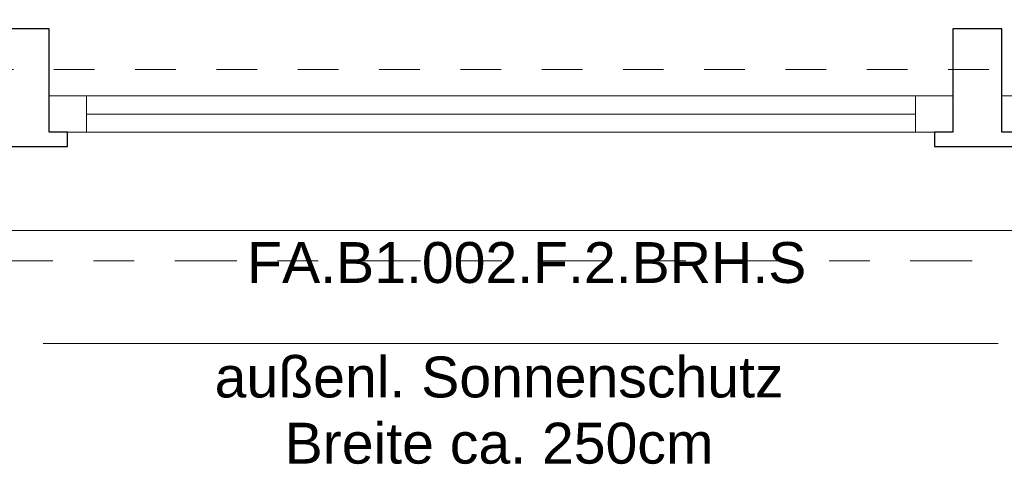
# Model space of a CAD drawing. Header units: metres. Extents: x -180 to 4, y -49 to 6.
# Tile 128 of 256: x -150.01 to -147.58, y -40.62 to -39.52. Entities that reach past the tile are written whole.
import ezdxf

# ---------------------------------------------------------------- set-up
doc = ezdxf.new("R2010")
doc.units = ezdxf.units.M
doc.header["$LTSCALE"] = 0.05
doc.header["$PDMODE"] = 1
doc.header["$PDSIZE"] = -2
doc.linetypes.add('ISO-10 Strichpunktlinie', pattern=[4.699, 3.048, -0.762, 0.127, -0.762])
doc.linetypes.add('Linienart-20', pattern=[2.116531, 1.058062, -1.058469])
doc.layers.get('0').update_dxf_attribs({"lineweight": 25})
for name, color, linetype, lineweight, true_color in [('30 -33 Aussenwände- 7 Fassade_ Elemente', 7, 'Continuous', 9, 0x00aacc), ('30 -35 Decken- 1 Konstruktion-Träger- Stahlbeton', 7, 'Continuous', 13, 0x33aa00), ('70 -72 Beschriftung- 1 Beschriftung allgemein', 7, 'Continuous', 9, 0xff6633), ('70 -72 Beschriftung- 7 Detailverweise Linie', 7, 'Continuous', 9, 0x00dd00), ('70 -76 Bemaßung- 2 Allgemein', 7, 'Continuous', 5, 0x6666cc), ('CW-Unsichtbar', 7, 'Continuous', 9, 0x599559)]:
    doc.layers.add(name, color=color, linetype=linetype, lineweight=lineweight, true_color=true_color)
doc.layers.add('30 -33 Aussenwände- 8 Sonnenschutz', color=7, linetype='Continuous', lineweight=9)
doc.layers.add('Keine', color=7, linetype='Continuous', lineweight=9)
doc.styles.add('Arial', font='arial.ttf')
doc.dimstyles.new('k+k_klein', dxfattribs={"dimtxt": 0.100689, "dimasz": 0.05302, "dimexe": 0.05, "dimexo": 0.15, "dimgap": 0.005, "dimtad": 1, "dimdec": 3, "dimtxsty": 'Arial', "dimblk": 'VW_SLASH-2', "dimblk1": 'VW_SLASH-2', "dimblk2": 'VW_SLASH-2', "dimcen": 0, "dimdle": 0.025, "dimadec": 3, "dimazin": 0, "dimtfac": 0.75, "dimtdec": 3, "dimtix": 1, "dimtmove": 0, "dimatfit": 0, "dimldrblk": 'VW_FILLEDARROW', "dimfxl": 0.1, "dimfxlon": 1, "dimfrac": 2, "dimtolj": 1, "dimarcsym": 0})

# ---------------------------------------------------------------- blocks, each defined once
blk = doc.blocks.new('Gruppe-3131')
at = {"color": 255, "linetype": 'Continuous', "lineweight": 9, "transparency": 33554687}
blk.add_wipeout([(-1.1, 0.035), (-1.1, -0.225), (1.1, -0.225), (1.1, 0.035)], dxfattribs=at).dxf.layer = '30 -33 Aussenwände- 7 Fassade_ Elemente'
at = {"layer": '30 -33 Aussenwände- 7 Fassade_ Elemente', "color": 7, "linetype": 'Continuous', "lineweight": 9, "transparency": 33554687, "flags": 128}
blk.add_lwpolyline([(-1.1, 0.035), (-1.1, -0.225), (1.1, -0.225), (1.1, 0.035)], dxfattribs=at)
blk = doc.blocks.new('Gruppe-3132')
at = {"color": 255, "linetype": 'Continuous', "lineweight": 9, "transparency": 33554687}
blk.add_wipeout([(-1.1, 0.125), (-1.1, 0.225), (1.1, 0.225), (1.1, 0.125)], dxfattribs=at).dxf.layer = '30 -33 Aussenwände- 7 Fassade_ Elemente'
at = {"layer": '30 -33 Aussenwände- 7 Fassade_ Elemente', "color": 7, "linetype": 'Continuous', "lineweight": 9, "transparency": 33554687, "flags": 128}
blk.add_lwpolyline([(-1.1, 0.125), (-1.1, 0.225), (1.1, 0.225), (1.1, 0.125)], dxfattribs=at)
blk = doc.blocks.new('Gruppe-3133')
at = {"color": 255, "linetype": 'Continuous', "lineweight": 5, "transparency": 33554687}
blk.add_wipeout([(-1.02, 0.1075), (-1.02, 0.125), (1.02, 0.125), (1.02, 0.1075)], dxfattribs=at).dxf.layer = '30 -33 Aussenwände- 7 Fassade_ Elemente'
blk = doc.blocks.new('Gruppe-3134')
at = {"layer": '30 -33 Aussenwände- 7 Fassade_ Elemente', "color": 7, "linetype": 'Continuous', "lineweight": 9, "transparency": 33554687}
blk.add_line((-1.02, 0.125), (1.02, 0.125), dxfattribs=at)
at = {"color": 255, "linetype": 'Continuous', "lineweight": 9, "transparency": 33554687}
blk.add_wipeout([(-1.02, 0.125), (1.02, 0.125), (1.02, 0.035), (-1.02, 0.035)], dxfattribs=at).dxf.layer = '30 -33 Aussenwände- 7 Fassade_ Elemente'
at = {"layer": '30 -33 Aussenwände- 7 Fassade_ Elemente', "color": 7, "linetype": 'Continuous', "lineweight": 9, "transparency": 33554687}
blk.add_line((1.02, 0.08), (-1.02, 0.08), dxfattribs=at)
at = {"layer": '30 -33 Aussenwände- 7 Fassade_ Elemente', "color": 7, "linetype": 'Continuous', "lineweight": 9, "transparency": 33554687, "flags": 128}
blk.add_lwpolyline([(-1.02, 0.125), (1.02, 0.125), (1.02, 0.035), (-1.02, 0.035)], close=True, dxfattribs=at)
blk = doc.blocks.new('Gruppe-3135')
at = {"color": 255, "linetype": 'Continuous', "lineweight": 9, "transparency": 33554687}
for points in [[(-1.1, 0.125), (-1.02, 0.125), (-1.02, 0.035), (-1.1, 0.035)], [(1.1, 0.125), (1.02, 0.125), (1.02, 0.035), (1.1, 0.035)]]:
    blk.add_wipeout(points, dxfattribs=at).dxf.layer = '30 -33 Aussenwände- 7 Fassade_ Elemente'
at = {"layer": '30 -33 Aussenwände- 7 Fassade_ Elemente', "color": 7, "linetype": 'Continuous', "lineweight": 9, "transparency": 33554687}
for p, q in [((-1.1, 0.035), (-1.1, 0.125)), ((-1.02, 0.035), (-1.02, 0.125)), ((1.02, 0.035), (1.02, 0.125)), ((1.1, 0.035), (1.1, 0.125))]:
    blk.add_line(p, q, dxfattribs=at)
at = {"layer": '30 -33 Aussenwände- 7 Fassade_ Elemente', "color": 7, "linetype": 'Continuous', "lineweight": 9, "transparency": 33554687, "flags": 128}
for points in [[(-1.1, 0.125), (-1.02, 0.125), (-1.02, 0.035), (-1.1, 0.035)], [(1.1, 0.125), (1.02, 0.125), (1.02, 0.035), (1.1, 0.035)]]:
    blk.add_lwpolyline(points, close=True, dxfattribs=at)
blk = doc.blocks.new('Gruppe-3136')
at = {"layer": '30 -33 Aussenwände- 7 Fassade_ Elemente', "color": 7, "transparency": 33554687}
for name in ['Gruppe-3132', 'Gruppe-3131']:
    blk.add_blockref(name, (0, 0), dxfattribs=at)
blk.add_blockref('Gruppe-3133', (0, 0), dxfattribs=at)
blk.add_blockref('Gruppe-3134', (0, 0), dxfattribs=at)
blk.add_blockref('Gruppe-3135', (0, 0), dxfattribs=at)
blk = doc.blocks.new('Fenster (2D)-122')
at = {"layer": 'CW-Unsichtbar', "linetype": 'Continuous', "lineweight": 5, "transparency": 33554687}
for p in [(-1.1, 0), (1.1, 0)]:
    blk.add_point(p, dxfattribs=at)
at = {"layer": '30 -33 Aussenwände- 7 Fassade_ Elemente', "color": 0, "flags": 1}
for tag in ['IFC_UUID', 'instanceID']:
    blk.add_attdef(tag, (-149.921, -39.902), '', height=0.00018, dxfattribs=at)
at = {"layer": '30 -33 Aussenwände- 7 Fassade_ Elemente', "color": 7, "transparency": 33554687}
blk.add_blockref('Gruppe-3136', (0, 0), dxfattribs=at)
blk = doc.blocks.new('Gruppe-3155')
at = {"color": 255}
blk.add_wipeout([(-147.7093, -39.802), (-149.9327, -39.802), (-149.9327, -39.712), (-147.7093, -39.712)], dxfattribs=at).dxf.layer = '30 -33 Aussenwände- 7 Fassade_ Elemente'
at = {"layer": '30 -33 Aussenwände- 7 Fassade_ Elemente', "flags": 128}
blk.add_lwpolyline([(-147.7093, -39.802), (-149.9327, -39.802), (-149.9327, -39.712), (-147.7093, -39.712)], close=True, dxfattribs=at)
at = {"color": 255, "lineweight": 18}
blk.add_wipeout([(-149.841, -39.802), (-149.9327, -39.802), (-149.9327, -39.712), (-149.841, -39.712)], dxfattribs=at).dxf.layer = '30 -33 Aussenwände- 7 Fassade_ Elemente'
at = {"layer": '30 -33 Aussenwände- 7 Fassade_ Elemente', "lineweight": 18}
blk.add_line((-147.801, -39.757), (-149.841, -39.757), dxfattribs=at)
at = {"layer": '30 -33 Aussenwände- 7 Fassade_ Elemente', "lineweight": 18, "flags": 128}
blk.add_lwpolyline([(-149.841, -39.802), (-149.9327, -39.802), (-149.9327, -39.712), (-149.841, -39.712)], close=True, dxfattribs=at)
at = {"color": 255, "lineweight": 18}
blk.add_wipeout([(-147.7093, -39.802), (-147.801, -39.802), (-147.801, -39.712), (-147.7093, -39.712)], dxfattribs=at).dxf.layer = '30 -33 Aussenwände- 7 Fassade_ Elemente'
at = {"layer": '30 -33 Aussenwände- 7 Fassade_ Elemente', "lineweight": 18, "flags": 128}
blk.add_lwpolyline([(-147.7093, -39.802), (-147.801, -39.802), (-147.801, -39.712), (-147.7093, -39.712)], close=True, dxfattribs=at)
blk = doc.blocks.new('Gruppe-3157')
at = {"color": 255}
blk.add_wipeout([(-145.366, -39.802), (-147.5893, -39.802), (-147.5893, -39.712), (-145.366, -39.712)], dxfattribs=at).dxf.layer = '30 -33 Aussenwände- 7 Fassade_ Elemente'
at = {"layer": '30 -33 Aussenwände- 7 Fassade_ Elemente', "flags": 128}
blk.add_lwpolyline([(-145.366, -39.802), (-147.5893, -39.802), (-147.5893, -39.712), (-145.366, -39.712)], close=True, dxfattribs=at)
at = {"color": 255, "lineweight": 18}
blk.add_wipeout([(-147.4977, -39.802), (-147.5893, -39.802), (-147.5893, -39.712), (-147.4977, -39.712)], dxfattribs=at).dxf.layer = '30 -33 Aussenwände- 7 Fassade_ Elemente'
at = {"layer": '30 -33 Aussenwände- 7 Fassade_ Elemente', "lineweight": 18}
blk.add_line((-145.4577, -39.757), (-147.4977, -39.757), dxfattribs=at)
at = {"layer": '30 -33 Aussenwände- 7 Fassade_ Elemente', "lineweight": 18, "flags": 128}
blk.add_lwpolyline([(-147.4977, -39.802), (-147.5893, -39.802), (-147.5893, -39.712), (-147.4977, -39.712)], close=True, dxfattribs=at)
at = {"color": 255, "lineweight": 18}
blk.add_wipeout([(-145.366, -39.802), (-145.4577, -39.802), (-145.4577, -39.712), (-145.366, -39.712)], dxfattribs=at).dxf.layer = '30 -33 Aussenwände- 7 Fassade_ Elemente'
at = {"layer": '30 -33 Aussenwände- 7 Fassade_ Elemente', "lineweight": 18, "flags": 128}
blk.add_lwpolyline([(-145.366, -39.802), (-145.4577, -39.802), (-145.4577, -39.712), (-145.366, -39.712)], close=True, dxfattribs=at)
blk = doc.blocks.new('Gruppe-3170')
at = {"layer": '30 -33 Aussenwände- 7 Fassade_ Elemente', "rotation": 180}
blk.add_blockref('Fenster (2D)-122', (-148.821, -39.677), dxfattribs=at)
at = {"color": 255}
blk.add_wipeout([(-145.021, -40.044), (-152.621, -40.044), (-152.621, -39.047), (-145.021, -39.047)], dxfattribs=at).dxf.layer = '30 -33 Aussenwände- 7 Fassade_ Elemente'
blk.add_wipeout([(-145.246, -39.802), (-145.246, -39.047), (-152.396, -39.047), (-152.396, -39.802), (-152.551, -39.802), (-152.551, -40.044), (-145.091, -40.044), (-145.091, -39.802)], dxfattribs=at).dxf.layer = '30 -33 Aussenwände- 7 Fassade_ Elemente'
at = {"layer": '30 -33 Aussenwände- 7 Fassade_ Elemente', "flags": 128}
blk.add_lwpolyline([(-145.246, -39.802), (-145.246, -39.047), (-152.396, -39.047), (-152.396, -39.802), (-152.551, -39.802), (-152.551, -40.044), (-145.091, -40.044), (-145.091, -39.802)], close=True, dxfattribs=at)
at = {"layer": '30 -33 Aussenwände- 7 Fassade_ Elemente', "color": 7}
for name in ['Gruppe-3155', 'Gruppe-3157']:
    blk.add_blockref(name, (0, 0), dxfattribs=at)
at = {"color": 255, "lineweight": 25}
for points in [[(-149.8877, -39.837), (-149.8877, -39.802), (-149.9327, -39.802), (-149.9327, -39.547), (-150.0527, -39.547), (-150.0527, -39.802), (-150.0977, -39.802), (-150.0977, -39.837)], [(-147.5443, -39.837), (-147.5443, -39.802), (-147.5893, -39.802), (-147.5893, -39.547), (-147.7093, -39.547), (-147.7093, -39.802), (-147.7543, -39.802), (-147.7543, -39.837)]]:
    blk.add_wipeout(points, dxfattribs=at).dxf.layer = '30 -33 Aussenwände- 7 Fassade_ Elemente'
at = {"layer": '30 -33 Aussenwände- 7 Fassade_ Elemente', "lineweight": 25, "flags": 128}
for points in [[(-149.8877, -39.837), (-149.8877, -39.802), (-149.9327, -39.802), (-149.9327, -39.547), (-150.0527, -39.547), (-150.0527, -39.802), (-150.0977, -39.802), (-150.0977, -39.837)], [(-147.5443, -39.837), (-147.5443, -39.802), (-147.5893, -39.802), (-147.5893, -39.547), (-147.7093, -39.547), (-147.7093, -39.802), (-147.7543, -39.802), (-147.7543, -39.837)]]:
    blk.add_lwpolyline(points, close=True, dxfattribs=at)
blk = doc.blocks.new('Gruppe-11025')
at = {"layer": '30 -35 Decken- 1 Konstruktion-Träger- Stahlbeton', "color": 7, "linetype": 'Linienart-20', "lineweight": 13, "transparency": 33554687}
blk.add_line((-99.221, -39.647), (-160.421, -39.647), dxfattribs=at)
at = {"layer": '30 -35 Decken- 1 Konstruktion-Träger- Stahlbeton', "color": 0, "flags": 1}
for tag in ['IFC_UUID', 'instanceID']:
    blk.add_attdef(tag, (-160.421, -39.647), '', height=0.00018, dxfattribs=at)
blk = doc.blocks.new('Gruppe-12504')
at = {"layer": '70 -72 Beschriftung- 1 Beschriftung allgemein', "color": 252, "true_color": 0x888888}
blk.add_line((-147.5976, -40.3219), (-149.9476, -40.3219), dxfattribs=at)
at = {"layer": '70 -72 Beschriftung- 1 Beschriftung allgemein', "color": 7, "insert": (-148.8259, -40.3542), "char_height": 0.100689, "width": 1.6, "attachment_point": 2, "line_spacing_factor": 0.970891, "style": 'Arial'}
blk.add_mtext('außenl. Sonnenschutz\\PBreite ca. 250cm', dxfattribs=at)
blk = doc.blocks.new('_01-OG1_Tragwerk (2D)')
at = {"layer": '30 -33 Aussenwände- 7 Fassade_ Elemente', "color": 7}
blk.add_blockref('Gruppe-3170', (0, 0), dxfattribs=at)
at = {"layer": '30 -33 Aussenwände- 8 Sonnenschutz', "color": 7}
blk.add_blockref('Gruppe-12504', (0, 0), dxfattribs=at)
at = {"layer": '30 -35 Decken- 1 Konstruktion-Träger- Stahlbeton'}
blk.add_blockref('Gruppe-11025', (0, 0), dxfattribs=at)
blk = doc.blocks.new('_OG1_2D (2D)')
at = {"layer": '70 -72 Beschriftung- 7 Detailverweise Linie', "linetype": 'ISO-10 Strichpunktlinie', "flags": 128}
blk.add_lwpolyline([(-160.15352994, -39.09857212), (-99.45100868, -39.09857212), (-99.45100868, -40.11857212), (-160.15352994, -40.11857212)], close=True, dxfattribs=at)
blk = doc.blocks.new('VW_SLASH-2')
at = {"color": 0, "linetype": 'ByBlock', "lineweight": -2, "transparency": 16777216}
blk.add_line((0.472, 0), (-1, 0), dxfattribs=at)
at = {"color": 0, "lineweight": 5, "transparency": 16777216, "flags": 128}
blk.add_lwpolyline([(0.5, 0.5), (-0.5, -0.5)], dxfattribs=at)
blk = doc.blocks.new('*D16753')
at = {"layer": '70 -76 Bemaßung- 2 Allgemein', "color": 0, "lineweight": -2}
for p, q in [((-152.336, -44.172), (-152.336, -44.322)), ((-149.9927, -44.172), (-149.9927, -44.322)), ((-150.0457, -44.272), (-152.283, -44.272))]:
    blk.add_line(p, q, dxfattribs=at)
at = {"layer": 'Defpoints', "color": 0}
for p in [(-152.336, -39.547), (-149.9927, -39.547), (-152.336, -44.272)]:
    blk.add_point(p, dxfattribs=at)
at = {"layer": '70 -76 Bemaßung- 2 Allgemein', "color": 0, "lineweight": -2, "xscale": 0.05302001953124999, "yscale": 0.05302001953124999, "zscale": 0.05302001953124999, "rotation": 180}
blk.add_blockref('VW_SLASH-2', (-152.336, -44.272), dxfattribs=at)
at = {"layer": '70 -76 Bemaßung- 2 Allgemein', "color": 0, "lineweight": -2, "xscale": 0.05302001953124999, "yscale": 0.05302001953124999, "zscale": 0.05302001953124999}
blk.add_blockref('VW_SLASH-2', (-149.9927, -44.272), dxfattribs=at)
at = {"layer": '70 -76 Bemaßung- 2 Allgemein', "color": 0, "insert": (-151.1643, -44.1839), "char_height": 0.100689, "attachment_point": 5, "style": 'Arial'}
blk.add_mtext('\\A1;2,34\\S3^ ;', dxfattribs=at)
blk = doc.blocks.new('VW_FILLEDARROW')
at = {"linetype": 'Continuous', "lineweight": 0, "transparency": 16777216}
blk.add_hatch(color=0, dxfattribs=at).paths.add_polyline_path([(-2.829, 0.758), (0, 0), (-2.829, -0.758)])
at = {"color": 0, "lineweight": 5, "transparency": 16777216, "flags": 128}
blk.add_lwpolyline([(-2.829, 0.758), (0, 0), (-2.829, -0.758)], close=True, dxfattribs=at)
blk = doc.blocks.new('*D16754')
at = {"layer": '70 -76 Bemaßung- 2 Allgemein', "color": 0, "lineweight": -2}
for p, q in [((-149.9927, -44.172), (-149.9927, -44.322)), ((-147.6493, -44.172), (-147.6493, -44.322)), ((-147.7024, -44.272), (-149.9396, -44.272))]:
    blk.add_line(p, q, dxfattribs=at)
at = {"layer": 'Defpoints', "color": 0}
for p in [(-149.9927, -39.547), (-147.6493, -39.547), (-149.9927, -44.272)]:
    blk.add_point(p, dxfattribs=at)
at = {"layer": '70 -76 Bemaßung- 2 Allgemein', "color": 0, "lineweight": -2, "xscale": 0.05302001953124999, "yscale": 0.05302001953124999, "zscale": 0.05302001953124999, "rotation": 180}
blk.add_blockref('VW_SLASH-2', (-149.9927, -44.272), dxfattribs=at)
at = {"layer": '70 -76 Bemaßung- 2 Allgemein', "color": 0, "lineweight": -2, "xscale": 0.05302001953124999, "yscale": 0.05302001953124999, "zscale": 0.05302001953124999}
blk.add_blockref('VW_SLASH-2', (-147.6493, -44.272), dxfattribs=at)
at = {"layer": '70 -76 Bemaßung- 2 Allgemein', "color": 0, "insert": (-148.821, -44.1839), "char_height": 0.100689, "attachment_point": 5, "style": 'Arial'}
blk.add_mtext('\\A1;2,34\\S3^ ;', dxfattribs=at)
blk = doc.blocks.new('*D16755')
at = {"layer": '70 -76 Bemaßung- 2 Allgemein', "color": 0, "lineweight": -2}
for p, q in [((-147.6493, -44.172), (-147.6493, -44.322)), ((-145.306, -44.172), (-145.306, -44.322)), ((-145.359, -44.272), (-147.5963, -44.272))]:
    blk.add_line(p, q, dxfattribs=at)
at = {"layer": 'Defpoints', "color": 0}
for p in [(-147.6493, -39.547), (-145.306, -39.547), (-147.6493, -44.272)]:
    blk.add_point(p, dxfattribs=at)
at = {"layer": '70 -76 Bemaßung- 2 Allgemein', "color": 0, "lineweight": -2, "xscale": 0.05302001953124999, "yscale": 0.05302001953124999, "zscale": 0.05302001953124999, "rotation": 180}
blk.add_blockref('VW_SLASH-2', (-147.6493, -44.272), dxfattribs=at)
at = {"layer": '70 -76 Bemaßung- 2 Allgemein', "color": 0, "lineweight": -2, "xscale": 0.05302001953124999, "yscale": 0.05302001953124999, "zscale": 0.05302001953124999}
blk.add_blockref('VW_SLASH-2', (-145.306, -44.272), dxfattribs=at)
at = {"layer": '70 -76 Bemaßung- 2 Allgemein', "color": 0, "insert": (-146.4777, -44.1839), "char_height": 0.100689, "attachment_point": 5, "style": 'Arial'}
blk.add_mtext('\\A1;2,34\\S3^ ;', dxfattribs=at)
blk = doc.blocks.new('Gruppe-15268')
at = {"layer": '70 -76 Bemaßung- 2 Allgemein'}
for p1, p2, picture, middle in [((-149.9927, -39.547), (-152.336, -39.547), '*D16753', (-151.1643, -44.1839)), ((-147.6493, -39.547), (-149.9927, -39.547), '*D16754', (-148.821, -44.1839)), ((-145.306, -39.547), (-147.6493, -39.547), '*D16755', (-146.4777, -44.1839))]:
    dim = blk.add_aligned_dim(p1=p1, p2=p2, distance=4.725, text='2,34\\S3^ ;', dimstyle='k+k_klein', override={"dimtxt": 0.100689, "dimgap": 0.01, "dimpost": '<>', "dimtxsty": 'Arial', "dimtmove": 2}, dxfattribs=at)
    dim.commit()
    dim.dimension.update_dxf_attribs({"geometry": picture, "text_midpoint": middle})
blk = doc.blocks.new('_OG1_2D Bemaßung_ Beschriftung (2D)')
at = {"layer": '70 -76 Bemaßung- 2 Allgemein'}
blk.add_blockref('Gruppe-15268', (0, 0), dxfattribs=at)
at = {"layer": '70 -72 Beschriftung- 1 Beschriftung allgemein', "insert": (-148.75787619, -40.0723356), "char_height": 0.1006886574, "width": 1.6, "attachment_point": 2, "line_spacing_factor": 0.970891, "style": 'Arial'}
blk.add_mtext('FA.B1.002.F.2.BRH.S', dxfattribs=at)

msp = doc.modelspace()

# ---------------------------------------------------------------- block references
at = {"layer": 'Keine', "color": 1}
msp.add_blockref('_01-OG1_Tragwerk (2D)', (0, 0), dxfattribs=at)

# ---------------------------------------------------------------- next in the draw order: block references
msp.add_blockref('_OG1_2D (2D)', (0, 0), dxfattribs=at)

# ---------------------------------------------------------------- next in the draw order: block references
msp.add_blockref('_OG1_2D Bemaßung_ Beschriftung (2D)', (0, 0), dxfattribs=at)

doc.saveas('drawing.dxf')
